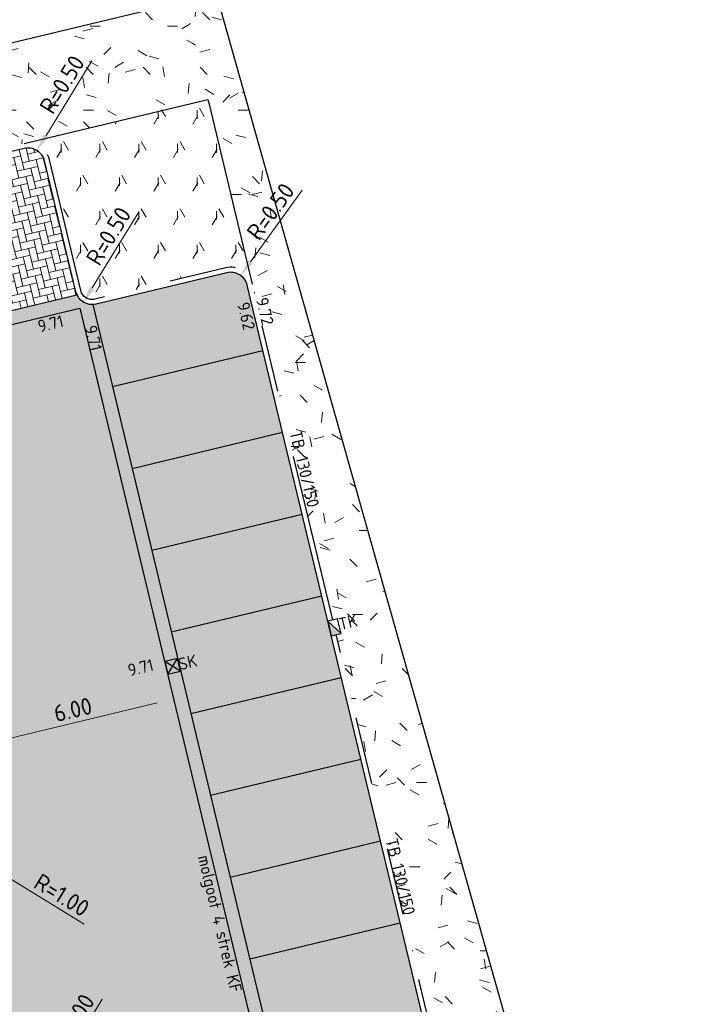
# Model space of a CAD drawing. Header units: metres. Extents: x 234325 to 234582, y 557584 to 557743.
# Tile 9 of 21: x 234412 to 234432, y 557698 to 557728. Entities that reach past the tile are written whole.
import ezdxf
from ezdxf import colors
from ezdxf.entities.mleader import LeaderData, LeaderLine
from ezdxf.enums import TextEntityAlignment as Align
from ezdxf.math import Vec2, Vec3

# ---------------------------------------------------------------- set-up
doc = ezdxf.new("R2010")
doc.units = ezdxf.units.M
doc.header["$PDMODE"] = 33
doc.linetypes.add('VH-TROTTOIRBAND_130-150', pattern=[15, 5, -2, 2, -2, 2, -2])
doc.layers.get('0').update_dxf_attribs({"lineweight": 25})
doc.layers.get('Defpoints').update_dxf_attribs({"lineweight": 25})
for name, color, linetype, lineweight in [('N-WE-GR-BEPLANTING-A-200', 92, 'Continuous', 18), ('N-WE-GR-BEPLANTING-G', 90, 'Continuous', 25), ('N-WE-GR-GRAS-A-200', 62, 'Continuous', 18), ('N-WE-GR-GRAS-G', 60, 'Continuous', 25), ('N-WE-RI-KOLK-S', 7, 'Continuous', 25), ('N-WE-RI-KOLK-T18', 7, 'Continuous', 18), ('N-WE-VH-GOOT-G', 170, 'Continuous', 25), ('N-WE-VH-GOOT-V', 253, 'Continuous', 18), ('N-WE-VH-KANTOPSLUITING-T18', 7, 'Continuous', 18), ('N-WE-VH-KANTOPSLUITING_TROTTOIRBAND_130 150-G', 7, 'VH-TROTTOIRBAND_130-150', 25), ('N-WE-VH-KANTOPSLUITING_VOORKANTBAND-G', 7, 'Continuous', 25), ('N-WE-VH-M', 7, 'Continuous', 18), ('N-WE-VH-T18', 7, 'Continuous', 18), ('N-WE-VH-VERHARDING_BETONSTRAATSTEEN-A-200', 252, 'Continuous', 18), ('N-WE-VW-MARKERING_PARKEERVAK-G', 7, 'Continuous', 25), ('X-XX-AL-HOOGTELABEL-S', 7, 'Continuous', 25)]:
    doc.layers.add(name, color=color, linetype=linetype, lineweight=lineweight)
doc.styles.add('NLCS-ISO-ANNOTATIVE-T18', font='NLCS-ISO.ttf', dxfattribs={"height": 1.8})
doc.styles.add('NLCS-ISO-M200-T18', font='NLCS-ISO.ttf', dxfattribs={"height": 0.36})
doc.styles.add('NLCS-ISO-M200-T25', font='NLCS-ISO.ttf', dxfattribs={"height": 0.5})
doc.dimstyles.new('NLCS-M200-T25-PIJL_L2_H1', dxfattribs={"dimscale": 0.2, "dimtxt": 2.5, "dimasz": 2.5, "dimexe": 2, "dimexo": 2, "dimgap": 0.7, "dimtad": 1, "dimzin": 0, "dimdsep": 46, "dimtxsty": 'NLCS-ISO-M200-T25', "dimcen": 0, "dimdle": 2, "dimclrd": 256, "dimclre": 256, "dimclrt": 256, "dimadec": 1, "dimazin": 0, "dimtfac": 1, "dimtdec": 3, "dimtofl": 0, "dimtmove": 0, "dimatfit": 3, "dimfxl": 2, "dimfxlon": 1, "dimtfillclr": 256, "dimtolj": 1, "dimtzin": 0, "dimlwd": -1, "dimlwe": -1, "dimarcsym": 0})
pattern_1 = [(0, (0, 0), (2.5, 2.5), [0.3, -2]), (45, (1, 0.5), (-0.2828427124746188, 4.666904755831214), [0.3, -2]), (29.99999999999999, (0.2, 0.3), (0.5686533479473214, 3.215063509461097), [0.3, -2]), (15, (0.8, 1.2), (0.9640675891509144, 1.811235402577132), [0.3, -2]), (135, (0.4, 5), (-0.07071067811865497, -1.626345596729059), [0.3, -2]), (150, (3, 1), (0.5392304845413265, -1.466025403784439), [0.3, -2]), (165, (0.6000000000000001, 0.1), (0.358630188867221, -1.752536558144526), [0.3, -2]), (85, (1, 1), (-2.18169349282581, 2.600041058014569), [0.3, -2]), (99.99999999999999, (0, 0), (-2.780294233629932, 1.946782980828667), [0.3, -2])]

# ---------------------------------------------------------------- blocks, each defined once
blk = doc.blocks.new('*D34')
at = {"layer": 'Defpoints', "color": 0, "transparency": 16777216}
for p in [(234414.2624430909, 557719.721636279), (234414.0010837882, 557719.295383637)]:
    blk.add_point(p, dxfattribs=at)
at = {"layer": 'N-WE-VH-M', "transparency": 16777216}
blk.add_line((234415.6371930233, 557721.9637251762), (234414.2624430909, 557719.721636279), dxfattribs=at)
blk.add_solid([(234414.1914009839, 557719.7651961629), (234414.3334851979, 557719.6780763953), (234414.0010837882, 557719.295383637)], dxfattribs=at)
at = {"layer": 'N-WE-VH-M', "transparency": 16777216, "insert": (234414.7480206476, 557721.2596673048), "char_height": 0.5, "attachment_point": 5, "rotation": 58.48521251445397, "style": 'NLCS-ISO-M200-T25'}
blk.add_mtext('\\A1;R=0.50', dxfattribs=at)
blk = doc.blocks.new('*D35')
at = {"layer": 'Defpoints', "color": 0, "transparency": 16777216}
for p in [(234418.6773089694, 557720.0878958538), (234418.3853580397, 557719.6819837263)]:
    blk.add_point(p, dxfattribs=at)
at = {"layer": 'N-WE-VH-M', "transparency": 16777216}
blk.add_line((234420.5049217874, 557722.6289057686), (234418.9692598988, 557720.4938079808), dxfattribs=at)
blk.add_solid([(234418.9016078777, 557720.542466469), (234419.03691192, 557720.4451494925), (234418.6773089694, 557720.0878958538)], dxfattribs=at)
at = {"layer": 'N-WE-VH-M', "transparency": 16777216, "insert": (234419.5664548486, 557721.9920346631), "char_height": 0.5, "attachment_point": 5, "rotation": 54.274550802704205, "style": 'NLCS-ISO-M200-T25'}
blk.add_mtext('\\A1;R=0.50', dxfattribs=at)
blk = doc.blocks.new('*D39')
at = {"layer": 'Defpoints', "color": 0, "transparency": 16777216}
for p in [(234412.6185946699, 557723.8044150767), (234412.357235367, 557723.3781624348)]:
    blk.add_point(p, dxfattribs=at)
at = {"layer": 'N-WE-VH-M', "transparency": 16777216}
blk.add_line((234414.2547039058, 557726.4727566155), (234412.8799539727, 557724.2306677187), dxfattribs=at)
blk.add_solid([(234412.8089118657, 557724.2742276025), (234412.9509960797, 557724.187107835), (234412.6185946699, 557723.8044150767)], dxfattribs=at)
at = {"layer": 'N-WE-VH-M', "transparency": 16777216, "insert": (234413.3655315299, 557725.7686987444), "char_height": 0.5, "attachment_point": 5, "rotation": 58.48521249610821, "style": 'NLCS-ISO-M200-T25'}
blk.add_mtext('\\A1;R=0.50', dxfattribs=at)
blk = doc.blocks.new('*D46')
at = {"layer": 'Defpoints', "color": 0, "transparency": 16777216}
for p in [(234412.9720039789, 557695.9730753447), (234412.4492853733, 557695.1205700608)]:
    blk.add_point(p, dxfattribs=at)
at = {"layer": 'N-WE-VH-M', "transparency": 16777216}
blk.add_line((234414.5558413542, 557698.5561663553), (234413.2333632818, 557696.3993279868), dxfattribs=at)
blk.add_solid([(234413.1623211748, 557696.4428878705), (234413.3044053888, 557696.3557681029), (234412.9720039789, 557695.9730753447)], dxfattribs=at)
at = {"layer": 'N-WE-VH-M', "transparency": 16777216, "insert": (234413.6928049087, 557697.8947337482), "char_height": 0.5, "attachment_point": 5, "rotation": 58.48521249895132, "style": 'NLCS-ISO-M200-T25'}
blk.add_mtext('\\A1;R=1.00', dxfattribs=at)
blk = doc.blocks.new('*D48')
at = {"layer": 'Defpoints', "color": 0, "transparency": 16777216}
for p in [(234410.5837302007, 557702.9000111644), (234411.436235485, 557702.3772925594)]:
    blk.add_point(p, dxfattribs=at)
at = {"layer": 'N-WE-VH-M', "transparency": 16777216}
blk.add_line((234414.0193264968, 557700.7934551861), (234411.8624881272, 557702.1159332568), dxfattribs=at)
blk.add_solid([(234411.906048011, 557702.1869753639), (234411.8189282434, 557702.0448911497), (234411.436235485, 557702.3772925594)], dxfattribs=at)
at = {"layer": 'N-WE-VH-M', "transparency": 16777216, "insert": (234413.3578938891, 557701.6564916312), "char_height": 0.5, "attachment_point": 5, "rotation": 328.48521254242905, "style": 'NLCS-ISO-M200-T25'}
blk.add_mtext('\\A1;R=1.00', dxfattribs=at)
blk = doc.blocks.new('*D62')
at = {"layer": 'Defpoints', "color": 0, "transparency": 16777216}
for p in [(234416.4579635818, 557708.4220924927), (234416.6814625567, 557707.4900926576), (234410.6233827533, 557707.0229261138)]:
    blk.add_point(p, dxfattribs=at)
at = {"layer": 'N-WE-VH-M', "transparency": 16777216}
for p, q in [((234416.5881847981, 557707.8790647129), (234416.7747403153, 557707.1011206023)), ((234411.3330967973, 557706.207523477), (234416.1952474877, 557707.3734954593)), ((234410.7536039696, 557706.479898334), (234410.9401594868, 557705.7019542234))]:
    blk.add_line(p, q, dxfattribs=at)
for points in [[(234416.1758146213, 557707.4545313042), (234416.214680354, 557707.2924596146), (234416.6814625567, 557707.4900926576)], [(234411.3136639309, 557706.2885593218), (234411.3525296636, 557706.1264876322), (234410.8468817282, 557706.0909262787)]]:
    blk.add_solid(points, dxfattribs=at)
at = {"layer": 'N-WE-VH-M', "transparency": 16777216, "insert": (234413.6876499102, 557707.1732160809), "char_height": 0.5, "attachment_point": 5, "rotation": 13.485212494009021, "style": 'NLCS-ISO-M200-T25'}
blk.add_mtext('\\A1;6.00', dxfattribs=at)
blk = doc.blocks.new('N-SRI-KOLK_STRAAT_300X300-SO')
h = blk.add_hatch(color=256)
h.dxf.hatch_style = 1
h.paths.add_polyline_path([(0.7499999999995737, 1.500000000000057), (-0.7500000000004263, 1.500000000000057), (-4.263256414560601e-13, 0.7500000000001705)])
h.paths.add_polyline_path([(-4.262840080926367e-13, 0.7500000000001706), (-0.7500000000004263, 2.842170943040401e-13), (0.7499999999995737, 2.842170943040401e-13)])
for p, q in [((-0.7500000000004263, 2.842170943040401e-13), (0.7499999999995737, 1.500000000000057)), ((0.7499999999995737, 2.842170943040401e-13), (-0.7500000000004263, 1.500000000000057))]:
    blk.add_line(p, q)
at = {"flags": 128}
blk.add_lwpolyline([(-0.7500000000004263, 2.842170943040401e-13), (0.7499999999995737, 2.842170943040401e-13), (0.7499999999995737, 1.500000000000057), (-0.7500000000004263, 1.500000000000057)], close=True, dxfattribs=at)
blk = doc.blocks.new('SAL-HOOGTELABEL-SO')
at = {"color": 0, "linetype": 'ByBlock', "lineweight": -2, "style": 'NLCS-ISO-ANNOTATIVE-T18'}
blk.add_attdef('HOOGTE', text='', height=1.8, dxfattribs=at).set_placement((2.787733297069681, 1.70530256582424e-14), align=Align.RIGHT)
blk = doc.blocks.new('N-SRI-KOLK_TROTTOIR-SO')
blk.add_hatch(color=256).paths.add_polyline_path([(1.125000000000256, 1.499999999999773), (-1.124999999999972, 1.499999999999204), (-1.124999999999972, 5.684341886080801e-13)])
blk.add_line((-1.124999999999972, 0), (1.124999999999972, 1.499999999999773))
at = {"flags": 128}
blk.add_lwpolyline([(-1.124999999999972, 0), (1.124999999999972, 0), (1.124999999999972, 1.499999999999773), (-1.124999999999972, 1.499999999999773)], close=True, dxfattribs=at)

msp = doc.modelspace()

# ---------------------------------------------------------------- hatches: boundary and pattern name
at = {"layer": 'N-WE-GR-BEPLANTING-A-200', "true_color": 0xafd9aa, "transparency": 33554559}
h = msp.add_hatch(dxfattribs=at)
h.set_pattern_fill('AGR-BEPLANTING_SOORT_01-SO', color=9, scale=0.2, pattern_type=2)
h.set_pattern_definition([(59.99999999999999, (0, 0), (-0.5773504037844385, 0.9999997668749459), [0.288676, -0.8660260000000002]), (120, (0, 0), (-1.154700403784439, -2.331250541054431e-07), [0.2886759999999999, -0.8660260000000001]), (270, (0, 0), (0.5773499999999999, -1), [0.25, -1.75])])
edge = h.paths.add_edge_path()
edge.add_line((234417.7348684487, 557725.1819258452), (234417.6951559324, 557725.3266552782))
edge.add_line((234417.6951559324, 557725.3266552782), (234412.2056590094, 557724.0102420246))
edge.add_arc((234412.3572353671, 557723.3781624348), 0.6500000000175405, 13.485212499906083, 103.48521249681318, ccw=False)
edge.add_line((234412.9893149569, 557723.5297387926), (234413.9220925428, 557719.6400182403))
edge.add_arc((234414.2624430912, 557719.7216362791), 0.3500000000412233, 193.4852125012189, 283.4852124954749)
edge.add_line((234414.34406113, 557719.3812857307), (234418.2337816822, 557720.3140633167))
edge.add_arc((234418.3853580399, 557719.6819837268), 0.6500000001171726, 13.485212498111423, 103.48521248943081, ccw=False)
edge.add_line((234419.0174376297, 557719.8335600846), (234417.7348684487, 557725.1819258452))
at = {"layer": 'N-WE-GR-GRAS-A-200', "true_color": 0x136734, "transparency": 33554559}
h = msp.add_hatch(dxfattribs=at)
h.set_pattern_fill('AGR-GRAS_01-SO', color=116, scale=0.1, pattern_type=2)
h.set_pattern_definition(pattern_1)
h.paths.add_polyline_path([(234417.9375142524, 557728.5042997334), (234416.9011610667, 557728.2203128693), (234417.695155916, 557725.3266552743), (234417.7348684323, 557725.1819258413), (234419.0174376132, 557719.8335600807), (234427.5290330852, 557684.3398600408), (234428.9633442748, 557678.3587239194), (234423.1521857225, 557676.9659048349), (234407.1010131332, 557673.1167403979), (234399.8564086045, 557671.3794421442), (234400.0118396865, 557670.7381271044), (234400.0140209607, 557670.7292112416), (234404.1420949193, 557671.739148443), (234432.0481649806, 557678.5187720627)])
h = msp.add_hatch(dxfattribs=at)
h.set_pattern_fill('AGR-GRAS_01-SO', color=116, scale=0.1, pattern_type=2)
h.set_pattern_definition(pattern_1)
edge = h.paths.add_edge_path()
edge.add_line((234412.2056709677, 557724.0102015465), (234417.6951678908, 557725.3266148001))
edge.add_line((234417.6951678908, 557725.3266148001), (234416.9011730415, 557728.2202723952))
edge.add_line((234416.9011730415, 557728.2202723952), (234387.419274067, 557721.1514548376))
edge.add_line((234387.419274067, 557721.1514548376), (234387.7029356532, 557720.1913019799))
edge.add_line((234387.7029356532, 557720.1913019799), (234388.1731007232, 557718.2473508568))
edge.add_line((234388.1731007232, 557718.2473508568), (234389.2666677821, 557713.7258347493))
edge.add_arc((234389.6066461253, 557713.8089895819), 0.3500000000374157, 193.744062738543, 283.4852124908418)
edge.add_line((234389.6882641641, 557713.4686390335), (234391.5102685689, 557713.9055662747))
edge.add_arc((234391.4286505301, 557714.245916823), 0.3500000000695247, 283.4852125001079, 373.4852125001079)
edge.add_line((234391.7690010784, 557714.3275348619), (234390.8362230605, 557718.2172572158))
edge.add_arc((234391.4683008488, 557718.3688331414), 0.6499981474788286, 103.48521249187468, 193.4852124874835, ccw=False)
edge.add_line((234391.3167249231, 557719.0009109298), (234412.2056709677, 557724.0102015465))
at = {"layer": 'N-WE-VH-GOOT-V', "true_color": 0x636466, "transparency": 33554623}
h = msp.add_hatch(color=251, dxfattribs=at)
h.dxf.hatch_style = 1
edge = h.paths.add_edge_path()
edge.add_arc((234414.2624430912, 557719.7216362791), 0.4999999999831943, 205.0221715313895, 271.94825345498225, ccw=False)
edge.add_line((234413.8093710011, 557719.5101518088), (234391.9283495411, 557714.2629557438))
edge.add_arc((234391.4286385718, 557714.245957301), 0.4999999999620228, -76.51478750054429, 1.9482534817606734, ccw=False)
edge.add_line((234391.54523577, 557713.759742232), (234413.8928252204, 557719.1188240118))
edge.add_line((234413.8928252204, 557719.1188240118), (234422.6985961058, 557682.3984005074))
edge.add_arc((234423.5264770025, 557681.8374965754), 0.9999999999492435, 119.40293459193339, 145.8816662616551, ccw=False)
edge.add_line((234423.0355286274, 557682.7086852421), (234414.2794415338, 557719.2219253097))
at = {"layer": 'N-WE-VH-VERHARDING_BETONSTRAATSTEEN-A-200', "transparency": 33554623}
h = msp.add_hatch(dxfattribs=at)
h.set_pattern_fill('AVH-BSS_KEIFORMAAT_ELLEBOOG-SO', color=256, scale=2, angle=13.48521249, pattern_type=2)
h.set_pattern_definition([(13.48521249, (234391.928349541, 557714.2629557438), (0.1552395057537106, 0.2531811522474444), [0.63, -0.21]), (283.48521249, (234391.8304078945, 557714.6713764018), (0.1552395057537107, 0.2531811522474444), [0.63, -0.21])])
edge = h.paths.add_edge_path()
edge.add_arc((234414.2624430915, 557719.721636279), 0.500000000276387, 193.4852124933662, 205.0221715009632, ccw=False)
edge.add_line((234413.7762280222, 557719.6050390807), (234412.8434504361, 557723.4947596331))
edge.add_arc((234412.3572353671, 557723.3781624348), 0.4999999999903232, 13.48521250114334, 103.4852124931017)
edge.add_line((234412.2406381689, 557723.8643775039), (234391.3516939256, 557718.8550873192))
edge.add_arc((234391.4682911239, 557718.3688722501), 0.5000000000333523, 103.4852124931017, 193.4852124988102)
edge.add_line((234390.9820760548, 557718.2522750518), (234391.9148536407, 557714.3625544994))
edge.add_arc((234391.4286385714, 557714.2459573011), 0.500000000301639, 1.948253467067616, 13.485212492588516, ccw=False)
edge.add_line((234391.9283495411, 557714.2629557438), (234413.809371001, 557719.5101518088))
h = msp.add_hatch(dxfattribs=at)
h.set_pattern_fill('AVH-BSS_KEIFORMAAT_ELLEBOOG-SO', color=256, scale=2, angle=-76.51478751, pattern_type=2)
h.set_pattern_definition([(283.48521249, (234414.2817972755, 557719.2121017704), (0.2531811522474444, -0.1552395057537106), [0.63, -0.21]), (193.48521249, (234414.6902179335, 557719.3100434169), (0.2531811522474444, -0.1552395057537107), [0.63, -0.21])])
edge = h.paths.add_edge_path()
edge.add_arc((234418.3853580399, 557719.6819837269), 0.4999999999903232, 13.48521250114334, 103.4852124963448)
edge.add_line((234418.2687608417, 557720.168198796), (234414.2817972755, 557719.2121017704))
edge.add_line((234414.2817972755, 557719.2121017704), (234423.0355286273, 557682.7086852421))
edge.add_arc((234423.5264770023, 557681.8374965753), 1.000000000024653, 103.4852124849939, 119.40293458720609, ccw=False)
edge.add_line((234423.293282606, 557682.8099267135), (234427.01355071, 557683.7020686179))
edge.add_arc((234426.8969535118, 557684.188283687), 0.5000000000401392, 283.4852124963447, 373.4852124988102)
edge.add_line((234427.3831685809, 557684.3048808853), (234418.8715731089, 557719.7985809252))
h = msp.add_hatch(dxfattribs=at)
h.set_pattern_fill('AVH-BSS_KEIFORMAAT_KEPER-SO', color=256, scale=2, angle=58.48521249, pattern_type=2)
h.set_pattern_definition([(58.48521249, (234380.9337220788, 557705.0449305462), (-0.06925520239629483, 0.2887970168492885), [0.63, -0.21]), (328.48521249, (234380.5756698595, 557705.2644723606), (-0.06925520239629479, 0.2887970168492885), [0.63, -0.21])])
edge = h.paths.add_edge_path()
edge.add_line((234413.8928252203, 557719.1188240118), (234391.5452497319, 557713.7597455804))
edge.add_line((234391.5452497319, 557713.7597455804), (234389.7232313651, 557713.3228149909))
edge.add_arc((234389.6066341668, 557713.80903006), 0.5000000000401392, 193.6369231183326, 283.4852124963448, ccw=False)
edge.add_line((234389.1207295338, 557713.6911458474), (234390.6363008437, 557707.3716653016))
edge.add_line((234390.6363008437, 557707.3716653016), (234408.1682180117, 557711.575920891))
edge.add_line((234408.1682180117, 557711.575920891), (234408.4849806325, 557711.6518824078))
edge.add_arc((234408.7181750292, 557710.6794522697), 1.000000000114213, 13.485212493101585, 103.48521250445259, ccw=False)
edge.add_line((234409.6906051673, 557710.9126466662), (234411.5561603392, 557703.1332055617))
edge.add_arc((234410.5837302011, 557702.9000111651), 1.000000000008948, -76.51478751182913, 13.485212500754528, ccw=False)
edge.add_line((234410.8169245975, 557701.927581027), (234410.5001619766, 557701.8516195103))
edge.add_line((234410.5001619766, 557701.8516195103), (234393.1155209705, 557697.6826816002))
edge.add_line((234393.1155209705, 557697.6826816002), (234394.5562734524, 557691.8580733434))
edge.add_line((234394.5562734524, 557691.8580733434), (234411.8993283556, 557696.0170386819))
edge.add_line((234411.8993283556, 557696.0170386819), (234412.2160909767, 557696.0930001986))
edge.add_arc((234412.4492853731, 557695.1205700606), 0.9999999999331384, 13.485212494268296, 103.48521248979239, ccw=False)
edge.add_line((234413.4217155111, 557695.353764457), (234415.2872706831, 557687.5743233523))
edge.add_arc((234414.3148405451, 557687.3411289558), 0.9999999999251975, -76.51478751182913, 13.485212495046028, ccw=False)
edge.add_line((234414.5480349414, 557686.3686988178), (234414.2312723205, 557686.2927373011))
edge.add_line((234414.2312723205, 557686.2927373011), (234396.9575306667, 557682.1503936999))
edge.add_line((234396.9575306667, 557682.1503936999), (234398.3982858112, 557676.3257860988))
edge.add_line((234398.3982858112, 557676.3257860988), (234398.752700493, 557676.4107767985))
edge.add_line((234398.752700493, 557676.4107767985), (234404.781767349, 557677.8565820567))
edge.add_line((234404.781767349, 557677.8565820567), (234404.9276396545, 557677.8915630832))
edge.add_line((234404.9276396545, 557677.8915630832), (234422.5677306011, 557682.121759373))
edge.add_arc((234423.5264770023, 557681.8374965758), 0.9999999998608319, 145.8816662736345, 163.4852125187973, ccw=False)
edge.add_line((234422.6985961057, 557682.3984005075), (234413.8928252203, 557719.1188240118))

# ---------------------------------------------------------------- linework, layer by layer
at = {"layer": 'N-WE-GR-BEPLANTING-G', "color": 116, "true_color": 0x136734, "flags": 128}
msp.add_lwpolyline([(234412.236556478, 557724.0176514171), (234417.6951559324, 557725.3266552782), (234417.7348684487, 557725.1819258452), (234419.0174376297, 557719.8335600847)], dxfattribs=at)
at = {"layer": 'N-WE-GR-GRAS-G', "color": 116, "true_color": 0x136734, "flags": 128}
for points in [[(234416.9011610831, 557728.2203128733), (234417.9375142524, 557728.5042997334), (234432.0483144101, 557678.5188083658)], [(234387.4192621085, 557721.1514953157), (234416.9011610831, 557728.2203128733), (234416.9011610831, 557728.2203128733)]]:
    msp.add_lwpolyline(points, dxfattribs=at)
at = {"layer": 'N-WE-VH-GOOT-G', "color": 7, "flags": 128}
for points in [[(234391.928349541, 557714.2629557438), (234413.7995474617, 557719.507796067)], [(234391.5452474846, 557713.7597450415), (234413.8928252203, 557719.1188240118), (234422.6985961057, 557682.3984005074)]]:
    msp.add_lwpolyline(points, dxfattribs=at)
at = {"layer": 'N-WE-VH-GOOT-G', "color": 7}
msp.add_lwpolyline([(234414.2794415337, 557719.2219253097), (234423.0355286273, 557682.7086852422)], dxfattribs=at)
at = {"layer": 'N-WE-VH-KANTOPSLUITING_TROTTOIRBAND_130 150-G', "flags": 128}
msp.add_lwpolyline([(234421.4135100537, 557709.8418404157), (234419.0174376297, 557719.8335600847, 0.4142135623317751), (234418.2337816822, 557720.3140633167), (234414.3440611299, 557719.3812857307, -0.4142135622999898), (234413.9220925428, 557719.6400182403), (234412.9893149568, 557723.5297387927, 0.4142135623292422), (234412.2056590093, 557724.0102420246), (234391.3167267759, 557719.0009547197, 0.4142207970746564), (234390.8362115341, 557718.2172958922), (234391.76898912, 557714.3275753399, -0.4142202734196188), (234391.5102488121, 557713.9056048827), (234389.6882522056, 557713.4686795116, -0.4144002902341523), (234389.2662316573, 557713.7276290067), (234388.1730887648, 557718.2473913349), (234387.7029236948, 557720.191342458)], format="xyb", dxfattribs=at)
msp.add_lwpolyline([(234425.1446203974, 557694.2829582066), (234421.5184475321, 557709.4042468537)], dxfattribs=at)
at = {"layer": 'N-WE-VH-KANTOPSLUITING_VOORKANTBAND-G', "flags": 128}
msp.add_lwpolyline([(234404.9276318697, 557677.8915612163, -0.4142135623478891), (234405.530444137, 557677.5219433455), (234406.4632217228, 557673.6322227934, 0.4142135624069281), (234407.0660339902, 557673.2626049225), (234423.1172065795, 557677.1117693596, 0.4142135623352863), (234423.4868244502, 557677.7145816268), (234422.5540468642, 557681.6043021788, -0.4142135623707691), (234423.2932826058, 557682.8099267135), (234427.01355071, 557683.7020686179, 0.4142135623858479), (234427.3831685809, 557684.3048808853), (234418.8715731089, 557719.7985809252, 0.4142135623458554), (234418.2687608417, 557720.168198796), (234414.3790402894, 557719.2354212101, -0.4142135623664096), (234413.7762280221, 557719.6050390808), (234412.8434504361, 557723.4947596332, 0.4142135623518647), (234412.2406381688, 557723.8643775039), (234391.3517059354, 557718.855090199, 0.4142207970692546), (234390.9820760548, 557718.2522750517), (234391.9148536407, 557714.3625544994, -0.4142202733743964), (234391.5452246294, 557713.7597395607), (234389.7232313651, 557713.3228149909, -0.4142769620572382), (234389.1203938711, 557713.6925381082), (234388.0272923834, 557718.2121292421), (234387.5571273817, 557720.1560800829)], format="xyb", dxfattribs=at)
at = {"layer": 'N-WE-VW-MARKERING_PARKEERVAK-G', "flags": 128}
for points in [[(234414.8647832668, 557716.7810264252), (234419.3379619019, 557717.853720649)], [(234415.447769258, 557714.3499510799), (234419.9209478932, 557715.4226453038)], [(234416.0307552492, 557711.9188757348), (234420.5039338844, 557712.9915699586)], [(234416.6137412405, 557709.4878003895), (234421.0869198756, 557710.5604946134)], [(234417.1967272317, 557707.0567250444), (234421.6699058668, 557708.1294192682)], [(234417.7797132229, 557704.6256496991), (234422.2528918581, 557705.698343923)], [(234418.3626992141, 557702.194574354), (234422.8358778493, 557703.2672685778)], [(234418.9456852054, 557699.7634990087), (234423.4188638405, 557700.8361932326)]]:
    msp.add_lwpolyline(points, dxfattribs=at)

# ---------------------------------------------------------------- block references
at = {"layer": 'N-WE-RI-KOLK-S', "zscale": 0.2}
for name, p, xscale, yscale, rotation in [('N-SRI-KOLK_TROTTOIR-SO', (234421.6118433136, 557709.6580227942), 0.2, 0.2, 103.4852124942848), ('N-SRI-KOLK_STRAAT_300X300-SO', (234416.6999686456, 557708.2695673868), 0.26, 0.26, 13.48521249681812)]:
    msp.add_blockref(name, p, dxfattribs=dict(at, xscale=xscale, yscale=yscale, rotation=rotation))
at = {"layer": 'X-XX-AL-HOOGTELABEL-S', "xscale": 0.2, "yscale": 0.2, "zscale": 0.2}
for p, rotation, values in [((234418.6352112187, 557718.9735003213), 283.4852124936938, {'HOOGTE': '9.62'}), ((234419.1892270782, 557719.1171910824), 283.4852124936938, {'HOOGTE': '9.72'}), ((234412.8972052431, 557718.4396709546), 13.48521249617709, {'HOOGTE': '9.71'}), ((234414.0801156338, 557718.3524264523), 283.4852124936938, {'HOOGTE': '9.71'}), ((234415.5744300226, 557708.2099954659), 13.48521249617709, {'HOOGTE': '9.71'})]:
    msp.add_blockref('SAL-HOOGTELABEL-SO', p, dxfattribs=dict(at, rotation=rotation)).add_auto_attribs(values)

# ---------------------------------------------------------------- texts
at = {"layer": 'N-WE-RI-KOLK-T18', "lineweight": 25, "style": 'NLCS-ISO-M200-T18'}
for s, p in [('TK', (234421.6424857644, 557709.5302425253)), ('SK', (234416.8716110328, 557708.3404774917))]:
    msp.add_text(s, height=0.36, rotation=13.48521249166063, dxfattribs=at).set_placement(p)
at = {"layer": 'N-WE-VH-T18', "lineweight": 25, "style": 'NLCS-ISO-M200-T18'}
msp.add_text('molgoot 4 strek KF', height=0.36, rotation=283.4852124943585, dxfattribs=at).set_placement((234417.3960000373, 557702.7951351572))

# ---------------------------------------------------------------- dimensions: what is measured, and where the dimension line sits
at = {"layer": 'N-WE-VH-M'}
for center, mpoint, picture, middle in [((234412.357235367, 557723.3781624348), (234412.6185946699, 557723.8044150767), '*D39', (234413.3655315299, 557725.7686987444)), ((234418.3853580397, 557719.6819837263), (234418.6773089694, 557720.0878958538), '*D35', (234419.5664548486, 557721.9920346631)), ((234410.5837302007, 557702.9000111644), (234411.436235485, 557702.3772925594), '*D48', (234413.3578938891, 557701.6564916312)), ((234412.4492853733, 557695.1205700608), (234412.9720039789, 557695.9730753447), '*D46', (234413.6928049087, 557697.8947337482))]:
    dim = msp.add_radius_dim(center=center, mpoint=mpoint, dimstyle='NLCS-M200-T25-PIJL_L2_H1', override={"dimpost": 'R=<>'}, dxfattribs=at)
    dim.commit()
    dim.dimension.update_dxf_attribs({"geometry": picture, "text_midpoint": middle})
dim = msp.add_radius_dim(center=(234414.2624430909, 557719.721636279), mpoint=(234414.0010837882, 557719.295383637), dimstyle='NLCS-M200-T25-PIJL_L2_H1', override={"dimpost": 'R=<>'}, dxfattribs=at)
dim.commit()
dim.dimension.update_dxf_attribs({"geometry": '*D34', "text_midpoint": (234415.0804977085, 557721.0558070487), "dimtype": 164})
dim = msp.add_linear_dim(base=(234416.6814625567, 557707.4900926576), p1=(234410.6233827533, 557707.0229261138), p2=(234416.4579635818, 557708.4220924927), angle=13.485212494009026, dimstyle='NLCS-M200-T25-PIJL_L2_H1', dxfattribs=at)
dim.commit()
dim.dimension.update_dxf_attribs({"geometry": '*D62', "text_midpoint": (234413.7785957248, 557706.793968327), "dimtype": 161})

# ---------------------------------------------------------------- leaders
at = {"layer": 'N-WE-VH-KANTOPSLUITING-T18', "lineweight": 25}
ml = msp.add_multileader_mtext('Standard', dxfattribs=at)
ml.set_content('TB 130/150', color=256, style='NLCS-ISO-M200-T18')
ml.set_leader_properties(color=256, linetype='ByLayer', lineweight=-1)
ml.build(insert=Vec2(0, 0))
ml.multileader.update_dxf_attribs({"leader_type": 0, "text_left_attachment_type": 4, "text_right_attachment_type": 4, "dogleg_length": 0.36, "arrow_head_size": 0.36})
ctx = ml.context
ctx.base_point, ctx.char_height, ctx.arrow_head_size, ctx.landing_gap_size, ctx.plane_origin, ctx.plane_x_axis, ctx.plane_y_axis = Vec3(234420.08356382, 557715.604447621), 0.36, 0.36, 0.18, Vec3(-0.5640546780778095, 2.352130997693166), Vec3(0.2331943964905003, -0.9724301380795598), Vec3(0.9724301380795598, 0.2331943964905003)
ctx.left_attachment, ctx.right_attachment = 4, 4
notes = []
notes.append((ctx, [(0, (1, 1, 0), (234419.9996138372, 557715.9545224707), (0.2331943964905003, -0.9724301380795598), 0.36, [(0, [(234418.8915126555, 557720.3586723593)], 0, [])])]))
ctx.mtext.insert, ctx.mtext.text_direction, ctx.mtext.rotation, ctx.mtext.flow_direction = Vec3(234420.4758788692, 557715.5134237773), Vec3(0.2331943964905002, -0.9724301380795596), 4.94775033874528, 5
ml = msp.add_multileader_mtext('Standard', dxfattribs=at)
ml.set_content('TB 130/150', color=256, style='NLCS-ISO-M200-T18')
ml.set_leader_properties(color=256, linetype='ByLayer', lineweight=-1)
ml.build(insert=Vec2(0, 0))
ml.multileader.update_dxf_attribs({"leader_type": 0, "text_left_attachment_type": 4, "text_right_attachment_type": 4, "dogleg_length": 0.36, "arrow_head_size": 0.36})
ctx = ml.context
ctx.base_point, ctx.char_height, ctx.arrow_head_size, ctx.landing_gap_size, ctx.plane_origin, ctx.plane_x_axis, ctx.plane_y_axis = Vec3(234422.9397673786, 557703.4772851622), 0.36, 0.36, 0.18, Vec3(3.400250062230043, -14.17918134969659), Vec3(0.2331943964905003, -0.9724301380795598), Vec3(0.9724301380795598, 0.2331943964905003)
ctx.left_attachment, ctx.right_attachment = 4, 4
notes.append((ctx, [(0, (1, 1, 0), (234422.8558173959, 557703.8273600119), (0.2331943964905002, -0.9724301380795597), 0.3600000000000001, [(0, [(234422.8558173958, 557703.8273600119)], 0, [])])]))
ctx.mtext.insert, ctx.mtext.text_direction, ctx.mtext.rotation, ctx.mtext.flow_direction = Vec3(234423.3320824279, 557703.3862613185), Vec3(0.2331943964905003, -0.9724301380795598), 4.94775033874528, 5
for ctx, leaders in notes:
    for number, flags, end, landing, length, lines in leaders:
        leader = LeaderData()
        leader.index, (leader.has_last_leader_line, leader.has_dogleg_vector, leader.attachment_direction) = number, flags
        leader.last_leader_point, leader.dogleg_vector, leader.dogleg_length = Vec3(end), Vec3(landing), length
        for number, points, colour, breaks in lines:
            line = LeaderLine()
            line.index, line.vertices, line.color, line.breaks = number, Vec3.list(points), colors.encode_raw_color(colour), breaks
            leader.lines.append(line)
        ctx.leaders.append(leader)

doc.saveas('drawing.dxf')
